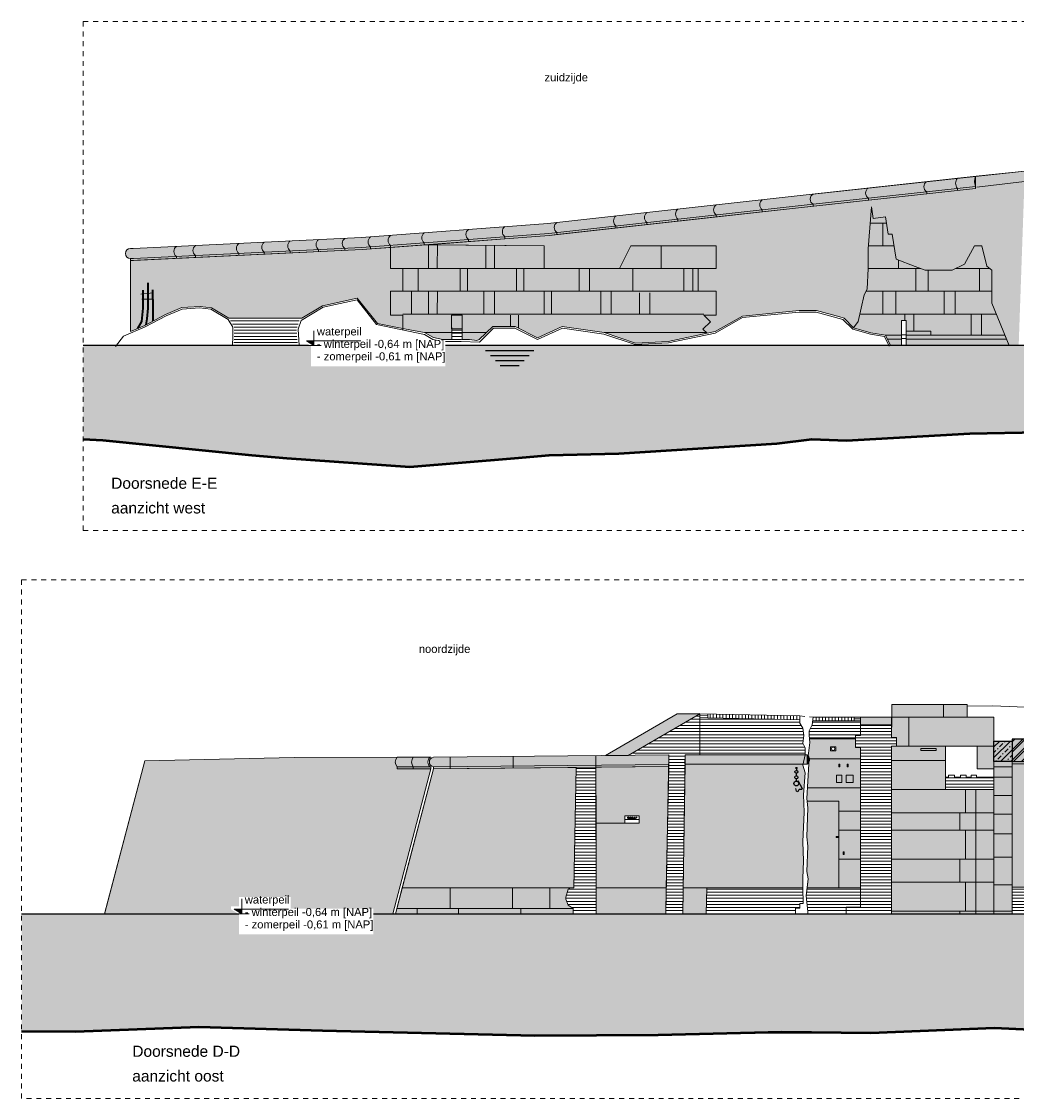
# Model space of a CAD drawing. Extents: x -251883 to 250656, y 0 to 491369.
# Tile 20 of 38: x -28500 to -8357, y 271511 to 293311. Entities that reach past the tile are written whole.
import ezdxf

# ---------------------------------------------------------------- set-up
doc = ezdxf.new("R2010")
doc.units = 0
doc.header["$MEASUREMENT"] = 0
doc.linetypes.add('DASHED', pattern=[200, 100, -100])
for name, color, linetype in [('A-0019-AFDEKVLAK', 1, 'Continuous'), ('A-0020-KADER', 7, 'Continuous'), ('A-1100-TXT+MT-SO', 7, 'Continuous')]:
    doc.layers.add(name, color=color, linetype=linetype)
pattern_1 = [(0, (0, 0), (0, 62.5), [])]
pattern_2 = [(90, (0, 0), (-65, 4e-15), [])]
pattern_3 = [(45, (0, 0), (-106.06602, 106.06602), []), (45, (0, 100), (-106.06602, 106.06602), [91, -45.4, 18.2, -45.4])]

# ---------------------------------------------------------------- blocks, each defined once
blk = doc.blocks.new('M-BESTAAND_250')
at = {"linetype": 'Continuous', "lineweight": 5}
for color, points in [(8, [(84102, -30636), (85626, -30636), (85626, -30892), (84102, -30892)]), (254, [(79753, -30824), (80216, -30823), (78767, -31666), (78303, -31667)]), (254, [(83470, -30892), (84097, -30892), (84097, -31051), (83470, -31051)]), (8, [(84097, -31478), (84197, -31478), (84197, -31306), (84097, -31306), (84102, -30892), (86169, -30892), (86169, -31478), (85829, -31478), (85189, -31478), (85189, -32356), (86169, -32356), (86169, -34871), (84097, -34871)]), (8, [(83469, -34345), (83029, -34345), (83029, -32596), (82385, -32596), (82379, -32536), (82419, -31836), (82409, -31676), (82445, -31406), (82436, -31328), (83369, -31328), (83369, -31506), (83469, -31506)]), (254, [(85829, -31478), (86169, -31478), (86169, -31938), (85829, -31938)]), (254, [(68978, -31776), (71999, -31707), (74085, -31701, 0.355783), (74085, -31901), (74085, -31941), (74770, -31941), (74000, -34871), (68164, -34871)]), (8, [(74085, -31941), (74085, -31901, -0.355783), (74085, -31701), (74770, -31700, 0.6251), (74770, -31901), (74770, -31941)]), (8, [(79584, -31894), (74820, -31940), (74820, -31900, -0.814407), (74820, -31700), (79589, -31654)]), (254, [(79915, -31854), (79915, -31654), (82249, -31654), (82349, -31654), (82299, -31866), (82349, -32016), (82313, -32466), (82329, -32816), (82299, -33416), (82315, -33800), (82299, -34155), (82303, -34344), (79879, -34344)]), (8, [(82386, -31842), (79914, -31844), (79915, -31654), (82386, -31654)]), (8, [(82386, -31654, -0.536379), (82386, -31842)]), (8, [(86169, -34871), (86169, -31788), (86538, -31788), (86538, -34871)]), (254, [(74820, -31940), (77708, -31912), (77662, -34344), (74188, -34344)]), (254, [(78111, -31908), (79584, -31894), (79536, -34344), (78117, -34344), (78114, -33035), (78986, -33035), (78986, -32889), (78695, -32889), (78695, -33035), (78114, -33035)]), (254, [(86538, -34331), (86538, -31838), (100418, -31838), (100418, -34331)]), (254, [(82405, -34166), (82379, -34016), (82399, -33506), (82379, -33316), (82399, -32726), (82385, -32596), (83029, -32596), (83029, -34345), (82386, -34345)]), (8, [(74050, -34871), (74188, -34344), (77599, -34344), (77549, -34376), (77499, -34536), (77499, -34576), (77549, -34696), (77652, -34766), (77650, -34871)]), (8, [(78117, -34344), (79536, -34344), (79526, -34871), (78119, -34871)]), (8, [(79879, -34344), (80353, -34344), (80345, -34871), (79871, -34871)]), (111, [(66482, -34871), (123482, -34871), (123482, -37565), (122677, -37571), (120177, -37501), (118376, -37651), (115876, -37481), (113376, -37511), (111575, -37421), (109075, -37421), (104774, -37471), (102275, -37421), (99775, -37471), (97974, -37461), (95474, -37461), (92974, -37451), (91173, -37401), (88673, -37301), (86173, -37191), (83674, -37291), (81728, -37291), (79373, -37331), (76873, -37341), (72572, -37241), (70072, -37171), (67572, -37261), (66482, -37255)])]:
    blk.add_hatch(color=color, dxfattribs=at).paths.add_polyline_path(points, flags=0)
h = blk.add_hatch(dxfattribs=at)
h.set_pattern_fill('@AVMWH2', color=251, style=0, pattern_type=0)
h.set_pattern_definition(pattern_1)
h.paths.add_polyline_path([(79526, -34871), (79871, -34871), (79879, -34344), (79915, -31854), (79915, -31654), (80216, -31654), (80216, -30823), (78767, -31666), (79589, -31654), (79536, -34344)], flags=0)
h = blk.add_hatch(dxfattribs=at)
h.set_pattern_fill('@AVMWH2', color=251, style=0, pattern_type=0)
h.set_pattern_definition(pattern_1)
h.paths.add_polyline_path([(80216, -31654), (82349, -31654), (82349, -31516), (82299, -31416), (82321, -31266), (82299, -31116), (82238, -31016), (82238, -30946), (80216, -30901)], flags=0)
h = blk.add_hatch(dxfattribs=at)
h.set_pattern_fill('@AVMWV', color=8, style=0, pattern_type=0)
h.set_pattern_definition(pattern_2)
h.paths.add_polyline_path([(80379, -30827), (82238, -30868), (82238, -30946), (80379, -30905)], flags=0)
h = blk.add_hatch(dxfattribs=at)
h.set_pattern_fill('@AVMWV', color=8, style=0, pattern_type=0)
h.set_pattern_definition(pattern_2)
h.paths.add_polyline_path([(82499, -30966), (82506, -30892), (83339, -30892), (83339, -30966)], flags=0)
h = blk.add_hatch(dxfattribs=at)
h.set_pattern_fill('@AVMWH2', color=251, style=0, pattern_type=0)
h.set_pattern_definition(pattern_1)
h.paths.add_polyline_path([(82441, -31328), (83369, -31328), (83369, -31266), (83470, -31266), (83470, -30966), (83339, -30966), (82499, -30966), (82492, -31051), (82429, -31169), (82429, -31256)], flags=0)
h = blk.add_hatch(dxfattribs=at)
h.set_pattern_fill('@AVMWH2', color=251, style=0, pattern_type=0)
h.set_pattern_definition(pattern_1)
h.paths.add_polyline_path([(83179, -34871), (84097, -34871), (84097, -31478), (84197, -31478), (84197, -31306), (84097, -31306), (84097, -31051), (83470, -31051), (83470, -31266), (83369, -31266), (83369, -31506), (83469, -31506), (83469, -34734), (83179, -34736)], flags=0)
at = {"linetype": 'Continuous', "lineweight": 13}
for color, points in [(9, [(86169, -31376), (86538, -31376), (86538, -31788), (86169, -31788)]), (9, [(86169, -31376), (86538, -31376), (86538, -31788), (86169, -31788)]), (253, [(100023, -31788), (86538, -31788), (86538, -31336), (93402, -31336), (93402, -31490), (100023, -31490)])]:
    blk.add_hatch(color=color, dxfattribs=at).paths.add_polyline_path(points, flags=0)
h = blk.add_hatch(dxfattribs=at)
h.set_pattern_fill('^NS1-100', color=1, style=0, pattern_type=0)
h.set_pattern_definition(pattern_3)
h.paths.add_polyline_path([(86169, -31376), (86538, -31376), (86538, -31788), (86169, -31788)], flags=0)
h = blk.add_hatch(dxfattribs=at)
h.set_pattern_fill('^NS1-100', color=1, style=0, pattern_type=0)
h.set_pattern_definition(pattern_3)
h.paths.add_polyline_path([(86169, -31376), (86538, -31376), (86538, -31788), (86169, -31788)], flags=0)
h = blk.add_hatch(dxfattribs=at)
h.set_pattern_fill('^MB0B100', color=1, style=0, pattern_type=0)
h.set_pattern_definition([(225, (0, 0), (106.06602, -106.06602), []), (225, (0, -50), (106.06602, -106.06602), [])])
h.paths.add_polyline_path([(100023, -31788), (86538, -31788), (86538, -31336), (93402, -31336), (93402, -31490), (100023, -31490)], flags=0)
at = {"linetype": 'Continuous', "lineweight": 5}
h = blk.add_hatch(dxfattribs=at)
h.set_pattern_fill('@AVMWH2', color=251, style=0, pattern_type=0)
h.set_pattern_definition(pattern_1)
h.paths.add_polyline_path([(77650, -34871), (78119, -34871), (78111, -31908), (77708, -31912), (77662, -34344), (77599, -34344), (77549, -34376), (77499, -34536), (77499, -34576), (77549, -34696), (77652, -34766)], flags=0)
h = blk.add_hatch(dxfattribs=at)
h.set_pattern_fill('@AVMWH2', color=251, style=0, pattern_type=0)
h.set_pattern_definition(pattern_1)
h.paths.add_polyline_path([(85189, -32356), (86169, -32356), (86169, -32266), (86169, -32106), (85829, -32106), (85819, -32106), (85819, -32066), (85709, -32066), (85709, -32106), (85609, -32106), (85609, -32066), (85489, -32066), (85489, -32106), (85369, -32106), (85369, -32066), (85249, -32066), (85249, -32106), (85189, -32106)], flags=0)
h = blk.add_hatch(dxfattribs=at)
h.set_pattern_fill('@AVMWH2', color=251, style=0, pattern_type=0)
h.set_pattern_definition(pattern_1)
h.paths.add_polyline_path([(80345, -34871), (82149, -34871), (82149, -34756), (82239, -34756), (82239, -34666), (82309, -34666), (82303, -34344), (80353, -34344)], flags=0)
h = blk.add_hatch(dxfattribs=at)
h.set_pattern_fill('@AVMWH2', color=251, style=0, pattern_type=0)
h.set_pattern_definition(pattern_1)
h.paths.add_polyline_path([(82399, -34871), (83179, -34886), (83179, -34736), (83469, -34734), (83469, -34345), (82386, -34345), (82369, -34506), (82399, -34826)], flags=0)
h = blk.add_hatch(dxfattribs=at)
h.set_pattern_fill('@AVMWH2', color=251, style=0, pattern_type=0)
h.set_pattern_definition(pattern_1)
h.paths.add_polyline_path([(86538, -34871), (99619, -34871), (99619, -34736), (100118, -34736), (100118, -34331), (86538, -34331)], flags=0)
at = {"color": 7, "linetype": 'DASHED', "lineweight": 0}
blk.add_lwpolyline([(66482, -38611), (66482, -28111), (123482, -28111), (123482, -38611)], close=True, dxfattribs=at)
at = {"color": 8, "linetype": 'Continuous', "lineweight": 13}
for points in [[(84102, -30892), (85626, -30892), (85626, -30636), (84102, -30636)], [(84097, -34871), (86169, -34871), (86169, -32356), (85189, -32356), (85189, -31478), (85829, -31478), (86169, -31478), (86169, -30892), (84102, -30892), (84097, -31306), (84197, -31306), (84197, -31478), (84097, -31478)], [(83469, -34345), (83029, -34345), (83029, -32596), (82385, -32596), (82379, -32536), (82419, -31836), (82409, -31676), (82445, -31406), (82436, -31328), (83369, -31328), (83369, -31506), (83469, -31506)], [(82386, -31654), (79915, -31654), (79914, -31844), (82386, -31842)], [(86538, -34871), (86538, -31788), (86169, -31788), (86169, -34871)], [(77650, -34871), (77652, -34766), (77549, -34696), (77499, -34576), (77499, -34536), (77549, -34376), (77599, -34344), (74188, -34344), (74050, -34871)], [(78117, -34344), (79536, -34344), (79526, -34871), (78119, -34871)], [(79871, -34871), (80345, -34871), (80353, -34344), (79879, -34344)]]:
    blk.add_lwpolyline(points, close=True, dxfattribs=at)
at = {"color": 7, "linetype": 'Continuous', "lineweight": 18}
for points in [[(84102, -30892), (84102, -30636), (85626, -30636), (85626, -30892)], [(80200, -30821), (79753, -30824), (78303, -31667)], [(80216, -31654), (80216, -30823), (82238, -30868), (82238, -31016), (82299, -31116), (82321, -31266), (82299, -31416), (82349, -31516), (82349, -31654)], [(86129, -31938), (85829, -31938), (85829, -31478), (85189, -31478), (85189, -32106), (85249, -32106), (85249, -32066), (85369, -32066), (85369, -32106), (85489, -32106), (85489, -32066), (85609, -32066), (85609, -32106), (85709, -32106), (85709, -32066), (85819, -32066), (85819, -32106), (86169, -32106)], [(74085, -31701), (71999, -31707), (68978, -31776), (68169, -34853)], [(74770, -31700), (74085, -31701)], [(79526, -34871), (79589, -31654), (74820, -31700)], [(79915, -31654), (79871, -34871)], [(79915, -31654), (82349, -31654)], [(82349, -31654), (82386, -31654)], [(86169, -31788), (100418, -31788)], [(100418, -34331), (86538, -34331), (86538, -31788)], [(86538, -31788), (86538, -31838), (100418, -31838), (100418, -31788)], [(74820, -31900), (74820, -31940), (74050, -34871)], [(74770, -31941), (74739, -31941), (74085, -31941), (74085, -31901)], [(74770, -31901), (74739, -31901), (74085, -31901)], [(74188, -34344), (77662, -34344), (77708, -31912)], [(79585, -31854), (74820, -31900)], [(79584, -31894), (74820, -31940)], [(78119, -34871), (78111, -31908)], [(79879, -34344), (82303, -34344), (82299, -34155), (82315, -33800), (82299, -33416), (82329, -32816), (82313, -32466), (82349, -32016), (82299, -31866), (82304, -31842)], [(82386, -31842), (79915, -31844)], [(85801, -32356), (85801, -34871)], [(77650, -34871), (77652, -34766), (77549, -34696), (77499, -34576), (77499, -34536), (77549, -34376), (77599, -34344)], [(78117, -34344), (79536, -34344)], [(82149, -34871), (82149, -34756), (82239, -34756), (82239, -34666), (82309, -34666), (82303, -34344)]]:
    blk.add_lwpolyline(points, dxfattribs=at)
at = {"color": 1, "linetype": 'Continuous', "lineweight": 13}
for points in [[(85148, -30636), (85148, -30892)], [(85626, -30670), (86150, -30660), (86970, -30698), (87940, -30770)], [(78767, -31666), (80216, -30823)], [(83470, -31051), (83470, -30892)], [(84097, -31051), (84097, -30892)], [(83369, -31328), (82441, -31328)], [(85829, -31478), (86169, -31478)], [(75162, -31697), (75162, -31937)], [(76433, -31685), (76433, -31925)], [(78111, -31908), (78111, -31668)], [(85189, -32106), (85189, -32356)], [(80353, -34344), (80345, -34871)], [(83029, -34345), (83469, -34345)], [(86538, -34331), (86538, -34871)]]:
    blk.add_lwpolyline(points, dxfattribs=at)
at = {"color": 254, "linetype": 'Continuous', "lineweight": 13}
for points in [[(78303, -31667), (78767, -31666), (80216, -30823), (79753, -30824)], [(83470, -31051), (84097, -31051), (84097, -30892), (83470, -30892)], [(85829, -31938), (86169, -31938), (86169, -31478), (85829, -31478)], [(79879, -34344), (82303, -34344), (82299, -34155), (82315, -33800), (82299, -33416), (82329, -32816), (82313, -32466), (82349, -32016), (82299, -31866), (82349, -31654), (82249, -31654), (79915, -31654), (79915, -31854)], [(74188, -34344), (77662, -34344), (77708, -31912), (74820, -31940)], [(78111, -31908), (79584, -31894), (79536, -34344), (78117, -34344), (78114, -33035), (78986, -33035), (78986, -32889), (78695, -32889), (78695, -33035), (78114, -33035)], [(86538, -34331), (86538, -31838), (100418, -31838), (100418, -34331)], [(82386, -34345), (83029, -34345), (83029, -32596), (82385, -32596), (82399, -32726), (82379, -33316), (82399, -33506), (82379, -34016), (82405, -34166)]]:
    blk.add_lwpolyline(points, close=True, dxfattribs=at)
at = {"color": 8, "linetype": 'Continuous', "lineweight": 5}
for points in [[(80379, -30866), (80216, -30862)], [(80379, -30905), (80216, -30901)], [(80379, -30827), (80379, -30905), (82238, -30946)], [(82499, -30966), (83339, -30966), (83339, -30892)], [(83339, -30929), (83470, -30929)], [(84445, -31478), (84445, -30892)], [(83339, -30966), (83470, -30966)], [(84197, -31478), (85189, -31478)], [(83469, -31736), (82418, -31736)], [(84097, -31769), (85189, -31769)], [(86169, -31896), (86538, -31896)], [(86169, -32106), (86538, -32106)], [(83470, -32326), (82386, -32326)], [(86169, -32356), (84097, -32356)], [(85590, -32356), (85590, -32826)], [(86169, -32476), (86538, -32476)], [(83470, -32796), (83029, -32796)], [(86169, -32826), (84097, -32826)], [(85479, -32826), (85479, -33178)], [(86169, -32856), (86538, -32856)], [(78695, -32962), (78986, -32962)], [(83470, -33178), (83029, -33178)], [(86169, -33178), (84097, -33178)], [(85590, -33178), (85590, -33765)], [(86169, -33256), (86538, -33256)], [(86169, -33765), (84097, -33765)], [(85479, -33765), (85479, -34234)], [(86169, -33726), (86538, -33726)], [(75159, -34766), (75159, -34344)], [(76419, -34766), (76419, -34344)], [(77179, -34766), (77179, -34344)], [(86169, -34234), (84097, -34234)], [(85590, -34234), (85590, -34821)], [(86169, -34286), (86538, -34286)], [(77652, -34766), (74077, -34766)], [(74489, -34766), (74489, -34871)], [(75329, -34766), (75329, -34871)], [(76589, -34766), (76589, -34871)], [(86169, -34821), (84097, -34821)], [(85479, -34821), (85479, -34871)], [(86169, -34821), (86538, -34821)]]:
    blk.add_lwpolyline(points, dxfattribs=at)
at = {"color": 1, "linetype": 'DASHED', "lineweight": 13}
blk.add_lwpolyline([(82238, -30868), (82506, -30892)], dxfattribs=at)
at = {"color": 5, "linetype": 'Continuous', "lineweight": 25}
for points in [[(86169, -31376), (86538, -31376), (86538, -31788), (86169, -31788)], [(86169, -31376), (86538, -31376), (86538, -31788), (86169, -31788)], [(100023, -31490), (93402, -31490), (93402, -31336), (86538, -31336), (86538, -31788), (100023, -31788)]]:
    blk.add_lwpolyline(points, close=True, dxfattribs=at)
at = {"color": 8, "linetype": 'Continuous', "lineweight": 5}
for points in [[(84689, -31526), (84999, -31526), (84999, -31566), (84689, -31566)], [(82979, -32216), (83089, -32216), (83089, -32066), (82979, -32066)], [(83179, -32216), (83319, -32216), (83319, -32066), (83179, -32066)], [(78750, -32929), (78751, -32926), (78752, -32922), (78753, -32920), (78754, -32917), (78757, -32916), (78759, -32914), (78762, -32914), (78765, -32913), (78769, -32914), (78773, -32915), (78776, -32917), (78778, -32921), (78779, -32924), (78779, -32929), (78779, -32933), (78778, -32937), (78775, -32940), (78772, -32942), (78769, -32944), (78765, -32944), (78761, -32944), (78757, -32942), (78754, -32940), (78752, -32936), (78751, -32933), (78750, -32929), (78750, -32929)], [(78754, -32929), (78755, -32932), (78755, -32934), (78756, -32936), (78758, -32937), (78759, -32939), (78761, -32940), (78763, -32940), (78765, -32940), (78767, -32940), (78769, -32940), (78771, -32939), (78773, -32937), (78774, -32936), (78775, -32934), (78776, -32931), (78776, -32929), (78775, -32925), (78774, -32922), (78773, -32920), (78771, -32918), (78768, -32917), (78765, -32917), (78761, -32917), (78758, -32920), (78756, -32921), (78755, -32923), (78755, -32926), (78754, -32929), (78754, -32929)], [(78797, -32944), (78797, -32914), (78807, -32914), (78810, -32914), (78812, -32914), (78815, -32915), (78817, -32916), (78819, -32918), (78820, -32921), (78821, -32924), (78821, -32928), (78821, -32932), (78821, -32934), (78820, -32937), (78819, -32939), (78817, -32940), (78816, -32941), (78812, -32943), (78808, -32944), (78797, -32944)], [(78801, -32940), (78807, -32940), (78810, -32940), (78812, -32940), (78813, -32939), (78814, -32938), (78816, -32936), (78817, -32934), (78817, -32932), (78818, -32928), (78817, -32924), (78816, -32921), (78814, -32919), (78812, -32918), (78810, -32917), (78807, -32917), (78801, -32917), (78801, -32940)], [(78839, -32944), (78839, -32914), (78850, -32914), (78853, -32914), (78855, -32915), (78857, -32916), (78859, -32917), (78860, -32919), (78860, -32921), (78860, -32923), (78859, -32925), (78857, -32927), (78856, -32928), (78858, -32929), (78860, -32930), (78861, -32933), (78861, -32935), (78861, -32937), (78860, -32939), (78859, -32940), (78858, -32942), (78856, -32942), (78855, -32943), (78852, -32944), (78850, -32944), (78839, -32944)], [(78843, -32926), (78849, -32926), (78851, -32926), (78853, -32926), (78854, -32925), (78855, -32924), (78856, -32923), (78856, -32922), (78856, -32920), (78855, -32919), (78853, -32917), (78851, -32917), (78849, -32917), (78843, -32917), (78843, -32926)], [(78874, -32944), (78887, -32914), (78891, -32914), (78903, -32944), (78899, -32944), (78895, -32934), (78882, -32934), (78879, -32944), (78874, -32944)], [(78884, -32930), (78894, -32930), (78891, -32923), (78890, -32920), (78889, -32917), (78887, -32922), (78884, -32930)], [(78918, -32944), (78918, -32914), (78929, -32914), (78931, -32914), (78933, -32914), (78935, -32914), (78937, -32915), (78938, -32916), (78939, -32918), (78940, -32920), (78940, -32922), (78939, -32926), (78938, -32929), (78936, -32930), (78934, -32930), (78932, -32931), (78929, -32931), (78922, -32931), (78922, -32944), (78918, -32944)], [(78922, -32928), (78929, -32928), (78933, -32927), (78935, -32926), (78936, -32924), (78936, -32922), (78936, -32921), (78935, -32919), (78934, -32918), (78933, -32917), (78932, -32917), (78929, -32917), (78922, -32917), (78922, -32928)], [(78785, -32944), (78785, -32940), (78789, -32940), (78789, -32944), (78785, -32944)], [(78827, -32944), (78827, -32940), (78831, -32940), (78831, -32944), (78827, -32944)], [(78843, -32940), (78850, -32940), (78852, -32940), (78853, -32940), (78855, -32939), (78856, -32938), (78857, -32935), (78857, -32933), (78856, -32932), (78855, -32931), (78854, -32930), (78852, -32930), (78850, -32930), (78843, -32930), (78843, -32940)], [(78867, -32944), (78867, -32940), (78871, -32940), (78871, -32944), (78867, -32944)], [(78906, -32944), (78906, -32940), (78910, -32940), (78910, -32944), (78906, -32944)]]:
    blk.add_lwpolyline(points, close=True, dxfattribs=at)
at = {"color": 254, "linetype": 'Continuous', "lineweight": 13}
blk.add_lwpolyline([(68164, -34871), (74000, -34871), (74770, -31941), (74085, -31941), (74085, -31901, -0.355783), (74085, -31701), (71999, -31707), (68978, -31776)], format="xyb", close=True, dxfattribs=at)
at = {"color": 8, "linetype": 'Continuous', "lineweight": 13}
for points in [[(74770, -31941), (74770, -31901, -0.6251), (74770, -31700), (74085, -31701, 0.355783), (74085, -31901), (74085, -31941)], [(79584, -31894), (74820, -31940), (74820, -31900, -0.814407), (74820, -31700), (79589, -31654)], [(82386, -31654, -0.536379), (82386, -31842)]]:
    blk.add_lwpolyline(points, format="xyb", close=True, dxfattribs=at)
at = {"color": 7, "linetype": 'Continuous', "lineweight": 18}
for points in [[(74085, -31901, -0.355783), (74085, -31701)], [(74820, -31900, -0.814407), (74820, -31700)], [(82386, -31842, 0.535653), (82386, -31654)]]:
    blk.add_lwpolyline(points, format="xyb", dxfattribs=at)
at = {"color": 1, "linetype": 'Continuous', "lineweight": 13}
blk.add_lwpolyline([(74412, -31941), (74412, -31901, -0.328394), (74412, -31701)], format="xyb", dxfattribs=at)
at = {"color": 5, "linetype": 'Continuous', "lineweight": 25}
for points in [[(82144, -31919), (82194, -31919)], [(82169, -31906), (82169, -31979)], [(82169, -32091), (82169, -32019)], [(82199, -32174), (82289, -32334), (82279, -32354), (82229, -32354), (82219, -32364), (82199, -32404), (82169, -32389), (82159, -32334)], [(82169, -32204), (82169, -32131)], [(66482, -34871), (123482, -34871)]]:
    blk.add_lwpolyline(points, dxfattribs=at)
at = {"color": 4, "linetype": 'Continuous', "lineweight": 35}
blk.add_lwpolyline([(79569, -32661), (79569, -32661)], dxfattribs=at)
at = {"color": 1, "linetype": 'Continuous', "lineweight": 13}
blk.add_lwpolyline([(78695, -33035), (78986, -33035), (78986, -32889), (78695, -32889)], close=True, dxfattribs=at)
at = {"color": 111, "linetype": 'Continuous', "lineweight": 13}
for points in [[(66482, -34871), (123482, -34871)], [(102275, -37421), (99775, -37471), (97974, -37461), (95474, -37461), (92974, -37451), (91173, -37401), (88673, -37301), (86173, -37191), (83674, -37291), (81728, -37291), (79373, -37331), (76873, -37341), (72572, -37241), (70072, -37171), (67572, -37261), (66482, -37255)]]:
    blk.add_lwpolyline(points, dxfattribs=at)
at = {"color": 5, "linetype": 'Continuous', "lineweight": 25}
for centre, radius in [((82169, -31999), 30), ((82169, -32234), 50), ((82169, -32111), 30)]:
    blk.add_circle(centre, radius, dxfattribs=at)
at = {"layer": 'A-0020-KADER', "color": 92, "linetype": 'Continuous', "lineweight": 50}
blk.add_lwpolyline([(102275, -37421), (99775, -37471), (97974, -37461), (95474, -37461), (92974, -37451), (91173, -37401), (88673, -37301), (86173, -37191), (83674, -37291), (81872, -37271), (79373, -37331), (76873, -37341), (72572, -37241), (70072, -37171), (67572, -37261), (66482, -37255)], dxfattribs=at)
at = {"layer": 'A-1100-TXT+MT-SO', "color": 7, "linetype": 'Continuous', "attachment_point": 7}
for s, insert, char_height, line_spacing_factor in [('{\\fArial|b0|i0|c12|p0;noordzijde}', (74525, -29641), 162, 0.933333), ('{\\fArial|b0|i0|c12|p0;Doorsnede D-D}', (68723, -37771), 225, 1.333333), ('{\\fArial|b0|i0|c12|p0;aanzicht oost}', (68723, -38271), 225, 1.333333)]:
    blk.add_mtext(s, dxfattribs=dict(at, insert=insert, char_height=char_height, line_spacing_factor=line_spacing_factor))
at = {"linetype": 'Continuous'}
for points in [[(82859, -31492), (82969, -31492), (82969, -31572), (82859, -31572)], [(83029, -31846), (83049, -31846), (83049, -31896), (83029, -31896)], [(83199, -31846), (83219, -31846), (83219, -31896), (83199, -31896)], [(82974, -33326), (82974, -33306), (83024, -33306), (83024, -33326)], [(83119, -33621), (83139, -33621), (83139, -33671), (83119, -33671)], [(70882, -34883), (70722, -34780), (70722, -34720), (70882, -34720), (70882, -34530), (71932, -34530), (71932, -34770), (73602, -34770), (73602, -35290), (70882, -35290)]]:
    blk.add_wipeout(points, dxfattribs=at).dxf.layer = 'A-0019-AFDEKVLAK'
at = {"linetype": 'Continuous', "lineweight": 5}
blk.add_hatch(color=253, dxfattribs=at).paths.add_polyline_path([(70790, -34776), (70940, -34776), (70940, -34871)], flags=0)
at = {"color": 7, "linetype": 'Continuous', "lineweight": 18}
for points in [[(82399, -34871), (82399, -34826), (82369, -34506), (82405, -34166), (82379, -34016), (82399, -33506), (82379, -33316), (82399, -32726), (82379, -32536), (82419, -31836), (82409, -31676), (82445, -31406), (82429, -31256), (82429, -31169), (82492, -31051), (82506, -30892), (86169, -30892), (86169, -34871)], [(83179, -34871), (83179, -34736), (83469, -34734), (83469, -31506), (83369, -31506), (83369, -31266), (83470, -31266), (83470, -31051), (84097, -31051), (84097, -31306), (84197, -31306), (84197, -31478), (84097, -31478), (84097, -34871)]]:
    blk.add_lwpolyline(points, dxfattribs=at)
for points in [[(82859, -31572), (82969, -31572), (82969, -31492), (82859, -31492)], [(83029, -31896), (83049, -31896), (83049, -31846), (83029, -31846)], [(83199, -31896), (83219, -31896), (83219, -31846), (83199, -31846)], [(83024, -33326), (83024, -33306), (82974, -33306), (82974, -33326)], [(83119, -33671), (83139, -33671), (83139, -33621), (83119, -33621)]]:
    blk.add_lwpolyline(points, close=True, dxfattribs=at)
at = {"color": 1, "linetype": 'Continuous', "lineweight": 13}
for points in [[(82386, -34345), (83029, -34345), (83029, -32596), (82385, -32596)], [(70940, -34571), (70940, -34871), (70790, -34776), (71890, -34776)], [(70790, -34871), (71090, -34871)]]:
    blk.add_lwpolyline(points, dxfattribs=at)
at = {"color": 8, "linetype": 'Continuous', "lineweight": 5}
blk.add_lwpolyline([(83470, -33765), (83029, -33765)], dxfattribs=at)
at = {"color": 1, "linetype": 'Continuous', "lineweight": 13}
blk.add_circle((82914, -31532), 35, dxfattribs=at)
at = {"layer": 'A-1100-TXT+MT-SO', "color": 7, "linetype": 'Continuous', "char_height": 162, "attachment_point": 7, "line_spacing_factor": 0.933333}
for s, insert in [('{\\fArial|b0|i0|c12|p0;waterpeil}', (71002, -34714)), ('{\\fArial|b0|i0|c12|p0;- winterpeil -0,64 m [NAP]}', (71002, -34966)), ('{\\fArial|b0|i0|c12|p0;- zomerpeil -0,61 m [NAP]}', (71002, -35218))]:
    blk.add_mtext(s, dxfattribs=dict(at, insert=insert))
blk = doc.blocks.new('M-BESTAAND_251')
at = {"linetype": 'Continuous', "lineweight": 5}
for color, points in [(254, [(146020, -6572), (145826, -6572), (145476, -5713), (145476, -5472), (145476, -5043), (145376, -4963), (145276, -4552), (145126, -4552), (144926, -4923), (144676, -5042), (144126, -5042), (143926, -4973), (143540, -4821), (143456, -4313), (143376, -4313), (143326, -3963), (143076, -3999), (143043, -3763), (142976, -4613), (142976, -5012), (142950, -5431), (142890, -5541), (142773, -6081), (142676, -6213), (142490, -6015), (142402, -5991), (141926, -5863), (141576, -5863), (140426, -5972), (139876, -6287), (139712, -6321), (139628, -6237), (139778, -6087), (139647, -5956), (139893, -5956), (139893, -5472), (139530, -5472), (139530, -5012), (139893, -5012), (139893, -4552), (138170, -4552), (137940, -5012), (136410, -5012), (136410, -4552), (134070, -4531), (135616, -4407), (136512, -4339), (136668, -4321), (139893, -3965), (145149, -3389), (145149, -3145), (146144, -3043), (146137, -3248)]), (8, [(141803, -3755), (136512, -4339), (132727, -4627), (128099, -4848), (128036, -4848), (128036, -4808, -1), (128036, -4605), (128093, -4605), (132712, -4384), (136489, -4097), (141776, -3513), (141858, -3505), (145149, -3145), (145149, -3389)]), (8, [(142676, -6213), (142773, -6081), (142890, -5541), (142950, -5431), (142976, -5012), (142976, -4613), (143043, -3763), (143076, -3999), (143326, -3963), (143376, -4313), (143456, -4313), (143540, -4821), (143926, -4973), (144126, -5042), (144676, -5042), (144926, -4923), (145126, -4552), (145276, -4552), (145376, -4963), (145476, -5043), (145476, -5713), (145826, -6572), (143740, -6572), (143740, -6060), (143650, -6060), (143650, -6572), (143426, -6572), (143326, -6363), (143026, -6313), (142676, -6213), (142740, -6231)]), (8, [(133554, -5956), (133304, -5956), (133304, -5472), (133554, -5472), (133554, -5012), (133304, -5012), (133304, -4582), (134030, -4531), (134881, -4541), (136410, -4552), (136410, -5012), (137940, -5012), (138170, -4552), (139893, -4552), (139893, -5012), (139530, -5012), (139530, -5472), (139893, -5472), (139893, -5956), (139647, -5956), (139778, -6087), (139628, -6237), (139712, -6321), (138926, -6487), (138262, -6520), (137626, -6309), (136776, -6187), (136276, -6413), (135827, -6187), (135376, -6187), (135100, -6446), (135050, -6465), (134900, -6446), (134750, -6446), (134750, -5956), (134540, -5956), (134541, -6446), (134360, -6446), (134170, -6405), (133990, -6308), (133730, -6257), (133554, -6223)]), (254, [(133410, -6195), (133037, -6122), (132626, -5613), (131926, -5763), (131510, -6013), (130026, -6013), (129679, -5809), (129448, -5778), (129077, -5803), (128746, -5942), (128326, -6163), (128036, -6287), (128036, -4848), (132727, -4627), (133304, -4582), (133304, -5012), (133554, -5012), (133554, -5472), (133304, -5472), (133304, -5956), (133554, -5956), (133554, -6223)]), (254, [(134540, -5956), (134750, -5956), (134750, -6234), (134540, -6234)]), (111, [(127082, -6572), (181582, -6572), (181582, -9179), (180447, -9202), (179741, -9212), (179035, -9262), (178330, -9262), (176543, -8652), (175728, -8513), (175132, -8422), (174426, -8232), (173720, -8162), (173015, -8182), (171228, -8512), (170522, -8572), (169817, -8572), (169111, -8542), (168405, -8502), (167700, -8462), (165913, -8442), (164502, -8452), (163796, -8482), (163090, -8482), (161679, -8512), (159892, -8362), (158481, -8332), (157775, -8322), (157070, -8302), (155658, -8292), (153871, -8262), (153166, -8262), (152460, -8252), (151754, -8242), (151049, -8242), (149262, -8242), (147851, -8302), (147145, -8312), (146439, -8322), (145028, -8352), (142426, -8498), (141830, -8462), (141124, -8552), (137926, -8752), (136515, -8792), (135809, -8852), (133692, -9022), (131200, -8852), (130494, -8792), (127479, -8485), (127082, -8464)])]:
    blk.add_hatch(color=color, dxfattribs=at).paths.add_polyline_path(points, flags=0)
h = blk.add_hatch(dxfattribs=at)
h.set_pattern_fill('@AVMWH2', color=251, style=0, pattern_type=0)
h.set_pattern_definition(pattern_1)
h.paths.add_polyline_path([(130137, -6542), (131418, -6542), (131400, -6236), (131474, -6013), (130026, -6013), (130140, -6192), (130140, -6417), (130127, -6563)], flags=0)
h = blk.add_hatch(dxfattribs=at)
h.set_pattern_fill('@AVMWH2', color=251, style=0, pattern_type=0)
h.set_pattern_definition(pattern_1)
h.paths.add_polyline_path([(134540, -6467), (134750, -6446), (134750, -6234), (134540, -6234)], flags=0)
at = {"color": 7, "linetype": 'DASHED', "lineweight": 0}
blk.add_lwpolyline([(127082, -10311), (127082, -11), (181582, -11), (181582, -10311)], close=True, dxfattribs=at)
at = {"color": 7, "linetype": 'Continuous', "lineweight": 18}
for points in [[(128036, -4605), (128093, -4605), (132712, -4384), (136489, -4097), (141776, -3513), (145220, -3136), (146144, -3043)], [(128036, -4808), (128098, -4808), (132724, -4587), (136508, -4299), (141799, -3715), (145149, -3349)], [(128036, -4808), (128036, -6287)], [(128250, -5530), (128500, -5500)], [(128270, -5630), (128500, -5630)], [(143399, -6585), (143306, -6390), (143020, -6342), (142661, -6240), (142461, -6040), (141922, -5893), (141578, -5893), (140426, -6002), (139878, -6317), (138930, -6516), (138258, -6551), (137620, -6338), (136781, -6218), (136276, -6446), (135820, -6217), (135389, -6217), (135102, -6504), (134730, -6485), (134520, -6485), (134358, -6485), (134160, -6446), (133990, -6345), (133017, -6147), (132625, -5644), (131938, -5791), (131490, -6060), (131430, -6240), (131450, -6572)], [(130100, -6550), (130110, -6410), (130110, -6200), (130013, -6040), (129664, -5835), (129435, -5805), (129083, -5836), (128762, -5968), (128338, -6191), (127895, -6379), (127733, -6590)]]:
    blk.add_lwpolyline(points, dxfattribs=at)
at = {"color": 254, "linetype": 'Continuous', "lineweight": 13}
blk.add_lwpolyline([(146020, -6572), (145826, -6572), (145476, -5713), (145476, -5472), (145476, -5043), (145376, -4963), (145276, -4552), (145126, -4552), (144926, -4923), (144676, -5042), (144126, -5042), (143926, -4973), (143540, -4821), (143456, -4313), (143376, -4313), (143326, -3963), (143076, -3999), (143043, -3763), (142976, -4613), (142976, -5012), (142950, -5431), (142890, -5541), (142773, -6081), (142676, -6213), (142490, -6015), (142402, -5991), (141926, -5863), (141576, -5863), (140426, -5972), (139876, -6287), (139712, -6321), (139628, -6237), (139778, -6087), (139647, -5956), (139893, -5956), (139893, -5472), (139530, -5472), (139530, -5012), (139893, -5012), (139893, -4552), (138170, -4552), (137940, -5012), (136410, -5012), (136410, -4552), (134070, -4531), (135616, -4407), (136512, -4339), (136668, -4321), (139893, -3965), (145149, -3389), (145149, -3145), (146144, -3043)], dxfattribs=at)
at = {"color": 8, "linetype": 'Continuous', "lineweight": 13}
blk.add_lwpolyline([(145149, -3389), (145149, -3145), (141858, -3505), (141776, -3513), (136489, -4097), (132712, -4384), (128093, -4605), (128036, -4605, 1), (128036, -4808), (128036, -4848), (128099, -4848), (132727, -4627), (136512, -4339), (141803, -3755)], format="xyb", close=True, dxfattribs=at)
at = {"color": 1, "linetype": 'Continuous', "lineweight": 13}
for points in [[(144159, -3497), (144159, -3457, -0.588465), (144159, -3253)], [(144779, -3428), (144779, -3388, -0.362392), (144779, -3184)], [(145149, -3389), (145149, -3349, -0.260906), (145149, -3145)], [(142980, -3626), (142980, -3586, -0.588465), (142980, -3382)], [(140828, -3861), (140828, -3821, -0.489671), (140828, -3618)], [(141858, -3749), (141858, -3708, -0.588465), (141858, -3505)], [(138492, -4119), (138492, -4079, -0.489671), (138492, -3876)], [(139122, -4050), (139122, -4009, -0.489671), (139122, -3806)], [(139893, -3965), (139893, -3924, -0.489671), (139893, -3721)], [(136668, -4321), (136668, -4281, -0.489671), (136668, -4077)], [(137867, -4188), (137867, -4148, -0.489671), (137867, -3945)], [(133304, -4582), (133304, -4542, -0.489671), (133304, -4339)], [(133984, -4531), (133984, -4491, -0.489671), (133984, -4287)], [(134880, -4462), (134880, -4422, -0.489671), (134880, -4219)], [(135616, -4407), (135616, -4366, -0.489671), (135616, -4163)], [(128966, -4806), (128966, -4766, -0.489671), (128966, -4563)], [(129353, -4788), (129353, -4748, -0.489671), (129353, -4544)], [(130233, -4746), (130233, -4706, -0.489671), (130233, -4502)], [(130744, -4721), (130744, -4681, -0.489671), (130744, -4478)], [(131271, -4696), (131271, -4656, -0.489671), (131271, -4453)], [(131844, -4669), (131844, -4629, -0.489671), (131844, -4425)], [(132376, -4643), (132376, -4603, -0.489671), (132376, -4400)], [(132898, -4613), (132898, -4573, -0.489671), (132898, -4370)]]:
    blk.add_lwpolyline(points, format="xyb", dxfattribs=at)
at = {"color": 8, "linetype": 'Continuous', "lineweight": 5}
for points in [[(145176, -3363), (146137, -3248)], [(143017, -4092), (143345, -4092)], [(143270, -4552), (143270, -4092)], [(134070, -4531), (134070, -5012)], [(134251, -4511), (134249, -5012)], [(135230, -4552), (135230, -5012)], [(135410, -4552), (135410, -5012)], [(138780, -4552), (138780, -5012)], [(142976, -4552), (143496, -4552)], [(133554, -5012), (139893, -5012)], [(133860, -5012), (133860, -5472)], [(134710, -5012), (134710, -5474)], [(134860, -5013), (134858, -5474)], [(135850, -5012), (135850, -5474)], [(136000, -5013), (135998, -5474)], [(137120, -5012), (137120, -5473)], [(137330, -5013), (137330, -5473)], [(138210, -5012), (138210, -5472)], [(139240, -5012), (139240, -5472)], [(139420, -5012), (139420, -5472)], [(142976, -5012), (144040, -5012)], [(143588, -4840), (143588, -5012)], [(143940, -5472), (143940, -5012)], [(144739, -5012), (145438, -5012)], [(145224, -5012), (145224, -5472)], [(144190, -5472), (144190, -5042)], [(133554, -5472), (139530, -5472)], [(133730, -5472), (133730, -5932)], [(134070, -5472), (134070, -5934)], [(134251, -5472), (134249, -5934)], [(135190, -5472), (135190, -5934)], [(135410, -5473), (135410, -5934)], [(136410, -5472), (136410, -5932)], [(136560, -5472), (136560, -5932)], [(137560, -5472), (137560, -5932)], [(137770, -5472), (137770, -5932)], [(138340, -5501), (138340, -5932)], [(138550, -5501), (138550, -5932)], [(142928, -5472), (145476, -5472)], [(143270, -5932), (143270, -5472)], [(143530, -5932), (143530, -5472)], [(144510, -5932), (144510, -5472)], [(144732, -5932), (144732, -5472)], [(133554, -5932), (139647, -5932)], [(135730, -5956), (135730, -6187)], [(135890, -5956), (135890, -6218)], [(142805, -5932), (145566, -5932)], [(143718, -6060), (143718, -5932)], [(143898, -5932), (143898, -6281)], [(145060, -5932), (145060, -6363)], [(145270, -5932), (145270, -6363)], [(134750, -6306), (133990, -6308)], [(134750, -6306), (135249, -6306)], [(137626, -6309), (139700, -6309)], [(143740, -6281), (144240, -6281), (144240, -6363)]]:
    blk.add_lwpolyline(points, dxfattribs=at)
at = {"color": 1, "linetype": 'Continuous', "lineweight": 13}
for points in [[(128036, -4848), (128099, -4848), (132727, -4627), (136512, -4339), (141803, -3755), (145149, -3389)], [(145826, -6572), (145476, -5713), (145476, -5043), (145376, -4963), (145276, -4552), (145126, -4552), (144926, -4923), (144676, -5042), (144126, -5042), (143926, -4973), (143540, -4821), (143456, -4313), (143376, -4313), (143326, -3963), (143076, -3999), (143043, -3763), (142976, -4613), (142976, -5012), (142950, -5431), (142890, -5541), (142773, -6081), (142676, -6213)], [(139893, -4552), (138170, -4552), (137940, -5012), (136410, -5012), (136410, -4552), (134030, -4531), (134881, -4541)], [(139122, -4552), (139893, -4552)], [(139893, -4552), (139893, -5012), (139530, -5012), (139530, -5472), (139893, -5472), (139893, -5956), (139647, -5956), (139778, -6087), (139628, -6237), (139712, -6321)], [(133304, -4582), (133304, -5012), (133554, -5012), (133554, -5472), (133304, -5472), (133304, -5956), (133554, -5956), (133554, -6256)], [(134541, -6446), (134540, -5956), (134750, -5956), (134750, -6446)], [(143650, -6572), (143650, -6060), (143740, -6060), (143740, -6572)], [(134540, -6234), (134750, -6234)], [(143650, -6363), (143326, -6363)], [(143650, -6440), (143363, -6440)], [(143650, -6350), (143740, -6350)], [(143650, -6427), (143740, -6427)], [(145773, -6440), (145741, -6363), (143740, -6363)], [(145826, -6572), (145773, -6440), (143740, -6440)]]:
    blk.add_lwpolyline(points, dxfattribs=at)
at = {"color": 8, "linetype": 'Continuous', "lineweight": 13}
for points in [[(142676, -6213), (142773, -6081), (142890, -5541), (142950, -5431), (142976, -5012), (142976, -4613), (143043, -3763), (143076, -3999), (143326, -3963), (143376, -4313), (143456, -4313), (143540, -4821), (143926, -4973), (144126, -5042), (144676, -5042), (144926, -4923), (145126, -4552), (145276, -4552), (145376, -4963), (145476, -5043), (145476, -5713), (145826, -6572), (143740, -6572), (143740, -6060), (143650, -6060), (143650, -6572), (143426, -6572), (143326, -6363), (143026, -6313), (142676, -6213), (142740, -6231)], [(133554, -6223), (133730, -6257), (133990, -6308), (134170, -6405), (134360, -6446), (134541, -6446), (134540, -5956), (134750, -5956), (134750, -6446), (134900, -6446), (135050, -6465), (135100, -6446), (135376, -6187), (135827, -6187), (136276, -6413), (136776, -6187), (137626, -6309), (138262, -6520), (138926, -6487), (139712, -6321), (139628, -6237), (139778, -6087), (139647, -5956), (139893, -5956), (139893, -5472), (139530, -5472), (139530, -5012), (139893, -5012), (139893, -4552), (138170, -4552), (137940, -5012), (136410, -5012), (136410, -4552), (134881, -4541), (134030, -4531), (133304, -4582), (133304, -5012), (133554, -5012), (133554, -5472), (133304, -5472), (133304, -5956), (133554, -5956)]]:
    blk.add_lwpolyline(points, close=True, dxfattribs=at)
at = {"color": 7, "linetype": 'Continuous', "lineweight": 18}
blk.add_lwpolyline([(128036, -4808, -1), (128036, -4605)], format="xyb", dxfattribs=at)
at = {"color": 254, "linetype": 'Continuous', "lineweight": 13}
for points in [[(133554, -6223), (133554, -5956), (133304, -5956), (133304, -5472), (133554, -5472), (133554, -5012), (133304, -5012), (133304, -4582), (132727, -4627), (128036, -4848), (128036, -6287), (128326, -6163), (128746, -5942), (129077, -5803), (129448, -5778), (129679, -5809), (130026, -6013), (131510, -6013), (131926, -5763), (132626, -5613), (133037, -6122), (133410, -6195)], [(134540, -6234), (134750, -6234), (134750, -5956), (134540, -5956)]]:
    blk.add_lwpolyline(points, close=True, dxfattribs=at)
at = {"color": 4, "linetype": 'Continuous', "lineweight": 35}
for points in [[(128390, -5300), (128390, -5810), (128370, -6030), (128350, -6153)], [(128480, -5440), (128490, -5830), (128490, -6070)], [(128290, -5450), (128290, -5810), (128260, -6080), (128181, -6225)]]:
    blk.add_lwpolyline(points, dxfattribs=at)
at = {"color": 111, "linetype": 'Continuous', "lineweight": 13}
for points in [[(127082, -6572), (181582, -6572)], [(146439, -8322), (145028, -8352), (142426, -8498), (141830, -8462), (141124, -8552), (137926, -8752), (136515, -8792), (135809, -8852), (133692, -9022), (131200, -8852), (130494, -8792), (127479, -8485), (127082, -8464)]]:
    blk.add_lwpolyline(points, dxfattribs=at)
at = {"color": 5, "linetype": 'Continuous', "lineweight": 25}
for points in [[(181582, -6572), (127082, -6572)], [(135225, -6672), (136206, -6672)], [(135325, -6772), (136106, -6772)], [(135425, -6872), (136006, -6872)], [(135525, -6972), (135906, -6972)]]:
    blk.add_lwpolyline(points, dxfattribs=at)
at = {"color": 92, "linetype": 'Continuous', "lineweight": 50}
blk.add_lwpolyline([(127082, -8464), (127479, -8485), (130494, -8792), (131200, -8852), (133692, -9022), (135809, -8852), (136515, -8792), (137926, -8752), (141124, -8552), (141830, -8462), (142536, -8492), (145028, -8352), (146439, -8322)], dxfattribs=at)
at = {"layer": 'A-1100-TXT+MT-SO', "color": 7, "linetype": 'Continuous', "attachment_point": 7}
for s, insert, char_height, line_spacing_factor in [('{\\fArial|b0|i0|c12|p0;zuidzijde}', (136420, -1270), 162, 0.933333), ('{\\fArial|b0|i0|c12|p0;Doorsnede E-E}', (127646, -9472), 225, 1.333333), ('{\\fArial|b0|i0|c12|p0;aanzicht west}', (127646, -9972), 225, 1.333333)]:
    blk.add_mtext(s, dxfattribs=dict(at, insert=insert, char_height=char_height, line_spacing_factor=line_spacing_factor))
at = {"linetype": 'Continuous'}
blk.add_wipeout([(131692, -6584), (131532, -6480), (131532, -6420), (131692, -6420), (131692, -6230), (132742, -6230), (132742, -6470), (134412, -6470), (134412, -6990), (131692, -6990)], dxfattribs=at).dxf.layer = 'A-0019-AFDEKVLAK'
at = {"linetype": 'Continuous', "lineweight": 5}
blk.add_hatch(color=253, dxfattribs=at).paths.add_polyline_path([(131600, -6477), (131750, -6477), (131750, -6572)], flags=0)
at = {"color": 1, "linetype": 'Continuous', "lineweight": 13}
for points in [[(131750, -6272), (131750, -6572), (131600, -6477), (132700, -6477)], [(131600, -6572), (131900, -6572)]]:
    blk.add_lwpolyline(points, dxfattribs=at)
at = {"layer": 'A-1100-TXT+MT-SO', "color": 7, "linetype": 'Continuous', "char_height": 162, "attachment_point": 7, "line_spacing_factor": 0.933333}
for s, insert in [('{\\fArial|b0|i0|c12|p0;waterpeil}', (131812, -6414)), ('{\\fArial|b0|i0|c12|p0;- winterpeil -0,64 m [NAP]}', (131812, -6666)), ('{\\fArial|b0|i0|c12|p0;- zomerpeil -0,61 m [NAP]}', (131812, -6918))]:
    blk.add_mtext(s, dxfattribs=dict(at, insert=insert))

msp = doc.modelspace()

# ---------------------------------------------------------------- block references
for name, p in [('M-BESTAAND_251', (-154332, 293322)), ('M-BESTAAND_250', (-94982, 310122))]:
    msp.add_blockref(name, p)

doc.saveas('drawing.dxf')
